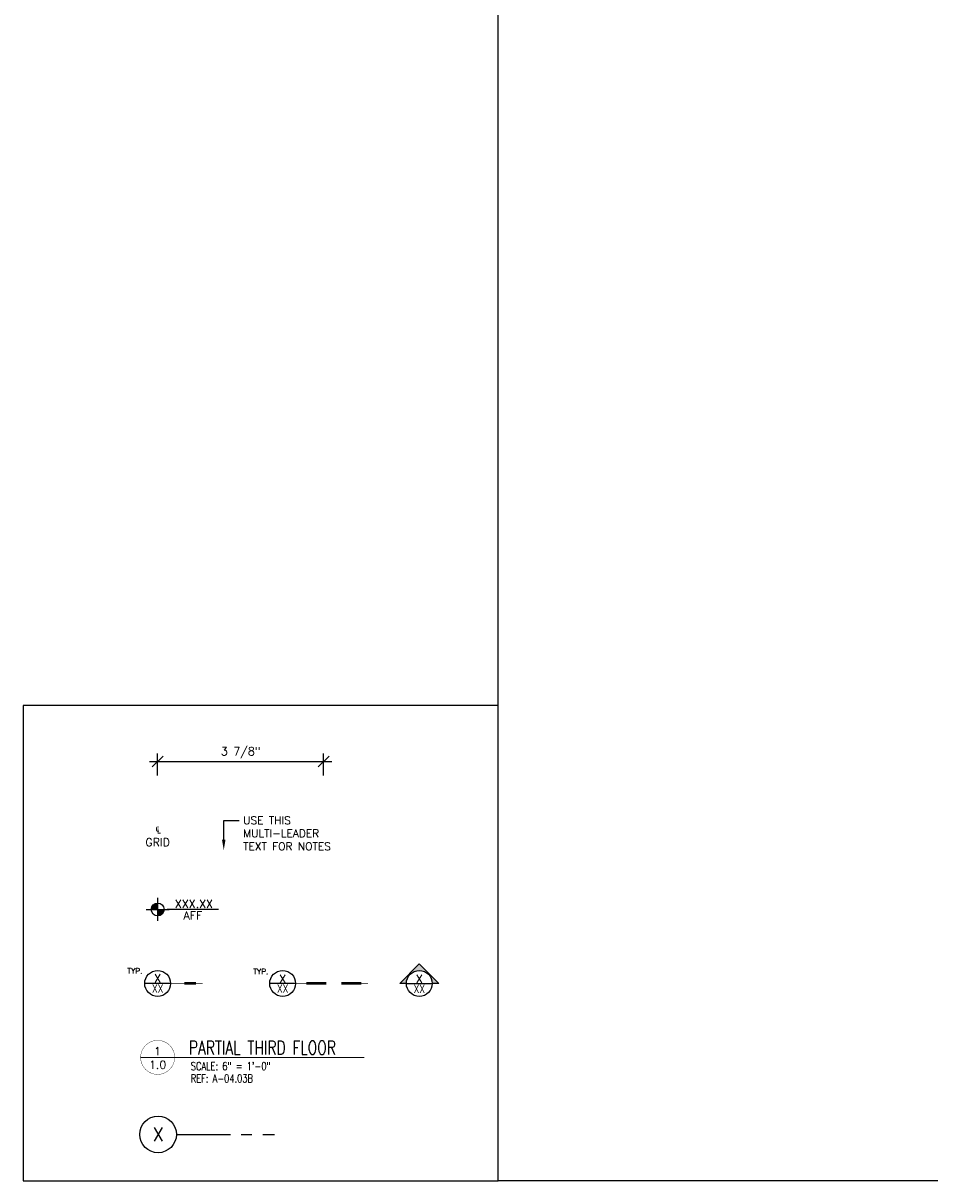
# Model space of a CAD drawing. Header units: inches. Extents: x 214 to 379, y 3457 to 3535.
# Tile 1 of 6: x 214 to 235, y 3481 to 3508. Entities that reach past the tile are written whole.
import ezdxf
from ezdxf import colors
from ezdxf.entities.mleader import LeaderData, LeaderLine
from ezdxf.enums import TextEntityAlignment as Align
from ezdxf.math import Vec2, Vec3

# ---------------------------------------------------------------- set-up
doc = ezdxf.new("R2010")
doc.units = ezdxf.units.IN
doc.header["$MEASUREMENT"] = 0
doc.linetypes.add('CENTER', pattern=[2, 1.25, -0.25, 0.25, -0.25])
for name, color, linetype in [('1-DIM', 4, 'Continuous'), ('1-REF', 4, 'Continuous'), ('1-TEXT', 2, 'Continuous'), ('1-TITLE', 4, 'Continuous')]:
    doc.layers.add(name, color=color, linetype=linetype)
doc.layers.add('1-VIEWPORT', color=3, linetype='Continuous', plot=False)
doc.styles.add('ROMANS', font='romans.shx')
doc.styles.add('TEXT', font='romans.shx')
doc.dimstyles.new('DIM 6-12', dxfattribs={"dimscale": 2, "dimtxt": 0.09375, "dimasz": 0.125, "dimexe": 0.09375, "dimexo": 0.09375, "dimgap": 0.03125, "dimtad": 1, "dimdec": 4, "dimzin": 3, "dimdsep": 46, "dimlunit": 5, "dimtxsty": 'TEXT', "dimblk": 'OBLIQUE', "dimcen": 0.09375, "dimdle": 0.09375, "dimclrd": 256, "dimclre": 4, "dimclrt": 2, "dimadec": 0, "dimazin": 0, "dimtfac": 1, "dimtdec": 4, "dimtmove": 0, "dimatfit": 3, "dimfxl": 0, "dimfrac": 2, "dimtolj": 1, "dimtzin": 0, "dimlwd": -1, "dimlwe": -1, "dimarcsym": 0})

# ---------------------------------------------------------------- blocks, each defined once
blk = doc.blocks.new('_Oblique')
at = {"color": 0, "linetype": 'ByBlock', "lineweight": -2}
blk.add_line((-0.5, -0.5), (0.5, 0.5), dxfattribs=at)
blk = doc.blocks.new('*D18')
at = {"layer": '1-DIM', "color": 4, "transparency": 16777216}
for p, q in [((216.641, 3490.446), (216.641, 3490.957)), ((220.485, 3490.446), (220.485, 3490.957))]:
    blk.add_line(p, q, dxfattribs=at)
at = {"layer": '1-DIM', "transparency": 16777216}
blk.add_line((216.454, 3490.769), (220.673, 3490.769), dxfattribs=at)
at = {"layer": 'Defpoints', "color": 0, "transparency": 16777216}
for p in [(220.485, 3490.769), (216.641, 3490.259), (220.485, 3490.259)]:
    blk.add_point(p, dxfattribs=at)
at = {"layer": '1-DIM', "transparency": 16777216, "xscale": 0.25, "yscale": 0.25, "zscale": 0.25, "rotation": 180}
blk.add_blockref('_Oblique', (216.641, 3490.769), dxfattribs=at)
at = {"layer": '1-DIM', "transparency": 16777216, "xscale": 0.25, "yscale": 0.25, "zscale": 0.25}
blk.add_blockref('_Oblique', (220.485, 3490.769), dxfattribs=at)
at = {"layer": '1-DIM', "color": 2, "transparency": 16777216, "insert": (218.563, 3490.975), "char_height": 0.1875, "attachment_point": 5, "style": 'TEXT', "bg_fill": 3, "box_fill_scale": 1.25, "bg_fill_color": 256, "bg_fill_true_color": 13158600, "bg_fill_transparency": 0}
blk.add_mtext('\\A1;3 7/8"', dxfattribs=at)
blk = doc.blocks.new('*U13')
at = {"layer": '1-TEXT', "color": 2, "style": 'TEXT'}
blk.add_attdef('VIEWNAME', (0.89, 0.061), '', height=0.25, dxfattribs=at)
at = {"layer": '1-TEXT', "style": 'TEXT'}
for tag, p in [('NOTE1', (0.926, -0.281)), ('NOTE2', (0.926, -0.463)), ('NOTE3', (0.926, -0.655)), ('NOTE4', (0.926, -0.832))]:
    blk.add_attdef(tag, p, '', height=0.125, dxfattribs=at)
blk.add_wipeout([(0.314, 0.283), (0.244, 0.274), (0.178, 0.248), (0.121, 0.206), (0.075, 0.152), (0.045, 0.087), (0.032, 0.018), (0.036, -0.053), (0.058, -0.12), (0.096, -0.18), (0.148, -0.229), (0.21, -0.263), (0.279, -0.281), (0.35, -0.281), (0.418, -0.263), (0.48, -0.229), (0.532, -0.18), (0.57, -0.12), (0.592, -0.053), (0.596, 0.018), (0.583, 0.087), (0.553, 0.152), (0.508, 0.206), (0.45, 0.248), (0.385, 0.274)])
at = {"layer": '1-TITLE', "const_width": 0.00651}
blk.add_lwpolyline([(0, 0, 1), (0.628, 0, 0.414214), (0.314, 0.314, 0.414214), (0, 0, 2.926408)], format="xyb", dxfattribs=at)
at = {"layer": '1-TITLE', "const_width": 0.02}
blk.add_lwpolyline([(0, 0), (4.132, 0)], dxfattribs=at)
at = {"layer": '1-TEXT', "style": 'TEXT'}
for tag, p in [('DETAIL#', (0.301, 0.094)), ('SHEET#', (0.306, -0.207))]:
    blk.add_attdef(tag, text='', height=0.125, dxfattribs=at).set_placement(p, align=Align.CENTER)
blk = doc.blocks.new('*U8')
blk.add_wipeout([(0, 0.425), (-0.106, 0.412), (-0.205, 0.373), (-0.291, 0.31), (-0.359, 0.228), (-0.405, 0.131), (-0.425, 0.027), (-0.418, -0.08), (-0.385, -0.181), (-0.328, -0.271), (-0.25, -0.344), (-0.157, -0.396), (-0.053, -0.422), (0.053, -0.422), (0.157, -0.396), (0.25, -0.344), (0.328, -0.271), (0.385, -0.181), (0.418, -0.08), (0.425, 0.027), (0.405, 0.131), (0.359, 0.228), (0.291, 0.31), (0.205, 0.373), (0.106, 0.412)])
at = {"layer": '1-REF', "linetype": 'CENTER'}
blk.add_line((0.425, 0), (2.693, 0), dxfattribs=at)
at = {"layer": '1-REF'}
blk.add_circle((0, 0), 0.425, dxfattribs=at)
at = {"layer": '1-TEXT', "style": 'TEXT'}
blk.add_attdef('GRID', (-0.134, -0.155), '', height=0.312, dxfattribs=at)
blk = doc.blocks.new('*U9')
at = {"layer": '1-TEXT', "style": 'TEXT'}
for tag, p in [('ELEV.', (0.861, 0.143)), ('AFF', (0.861, -0.139))]:
    blk.add_attdef(tag, text='', height=0.188, dxfattribs=at).set_placement(p, align=Align.MIDDLE_CENTER)
blk.add_wipeout([(0, 0.149), (-0.037, 0.144), (-0.072, 0.13), (-0.102, 0.108), (-0.126, 0.08), (-0.142, 0.046), (-0.149, 0.009), (-0.146, -0.028), (-0.135, -0.063), (-0.115, -0.095), (-0.087, -0.12), (-0.055, -0.138), (-0.019, -0.148), (0.019, -0.148), (0.055, -0.138), (0.087, -0.12), (0.115, -0.095), (0.135, -0.063), (0.146, -0.028), (0.149, 0.009), (0.142, 0.046), (0.126, 0.08), (0.102, 0.108), (0.072, 0.13), (0.037, 0.144)])
at = {"layer": '1-DIM'}
h = blk.add_hatch(color=256, dxfattribs=at)
h.paths.add_polyline_path([(0, 0.149, 0.414214), (-0.149, 0), (0, 0)])
h.paths.add_polyline_path([(0.149, 0), (0, 0), (0, -0.149, 0.414214)])
for p, q in [((-0.266, 0), (0.266, 0)), ((0, 0.266), (0, -0.266))]:
    blk.add_line(p, q, dxfattribs=at)
at = {"layer": '1-DIM', "linetype": 'CENTER'}
blk.add_line((1.41, 0), (0.219, 0), dxfattribs=at)
at = {"layer": '1-DIM'}
blk.add_circle((0, 0), 0.149, dxfattribs=at)
blk = doc.blocks.new('*U16')
blk.add_wipeout([(0, 6.84), (-1.7, 6.62), (-3.29, 5.99), (-4.68, 4.98), (-5.77, 3.66), (-6.5, 2.11), (-6.82, 0.43), (-6.72, -1.28), (-6.19, -2.91), (-5.27, -4.36), (-4.02, -5.53), (-2.52, -6.36), (-0.86, -6.78), (0.86, -6.78), (2.52, -6.36), (4.02, -5.53), (5.27, -4.36), (6.19, -2.91), (6.72, -1.28), (6.82, 0.43), (6.5, 2.11), (5.77, 3.66), (4.68, 4.98), (3.29, 5.99), (1.7, 6.62)])
at = {"layer": '1-REF'}
blk.add_hatch(color=256, dxfattribs=at).paths.add_polyline_path([(0, 11.47), (11.47, 0), (7.6, 0, 0.414214), (0, 7.6, 0.414214), (-7.6, 0), (-11.47, 0)])
blk.add_line((-7.6, 0), (7.6, 0), dxfattribs=at)
blk.add_lwpolyline([(-7.6, 0), (-11.47, 0), (0, 11.47), (11.47, 0), (7.6, 0)], dxfattribs=at)
blk.add_circle((0, 0), 7.6, dxfattribs=at)
at = {"layer": '1-REF', "color": 2, "style": 'ROMANS'}
for tag, p in [('DETAIL', (-1.74, 1.63)), ('PAGE', (-3.51, -5.3))]:
    blk.add_attdef(tag, p, '', height=3.8, dxfattribs=at)
blk = doc.blocks.new('*U14')
blk.add_wipeout([(0, 6.46), (-1.61, 6.26), (-3.11, 5.66), (-4.42, 4.71), (-5.45, 3.46), (-6.14, 2), (-6.45, 0.41), (-6.35, -1.21), (-5.84, -2.75), (-4.98, -4.11), (-3.8, -5.22), (-2.38, -6), (-0.81, -6.41), (0.81, -6.41), (2.38, -6), (3.8, -5.22), (4.98, -4.11), (5.84, -2.75), (6.35, -1.21), (6.45, 0.41), (6.14, 2), (5.45, 3.46), (4.42, 4.71), (3.11, 5.66), (1.61, 6.26)])
at = {"layer": '1-REF'}
blk.add_line((7.18, 0), (-7.18, 0), dxfattribs=at)
blk.add_lwpolyline([(25, 0, 0.343, 0.343, 0), (21.24, 0, 1.46, 1.46, 0), (14.88, 0, 0.343, 0.343, 0), (7.18, 0, 0, 0, 0)], format="xyseb", dxfattribs=at)
blk.add_circle((0, 0), 7.18, dxfattribs=at)
at = {"layer": '1-REF', "color": 2, "style": 'TEXT'}
for tag, p in [('TYP.', (-17.24, 5.41)), ('DETAIL', (-1.33, 1.74)), ('PAGE', (-2.43, -4.86))]:
    blk.add_attdef(tag, p, '', height=3.43, dxfattribs=at)
blk = doc.blocks.new('*U15')
at = {"layer": '1-REF'}
blk.add_lwpolyline([(50.25, 0, 0.363, 0.363, 0), (46.27, 0, 1.55, 1.55, 0), (34.46, 0, 0.363, 0.363, 0)], format="xyseb", dxfattribs=at)
blk.add_wipeout([(0, 6.84), (-1.7, 6.62), (-3.29, 5.99), (-4.68, 4.98), (-5.77, 3.66), (-6.5, 2.11), (-6.82, 0.43), (-6.72, -1.28), (-6.19, -2.91), (-5.27, -4.36), (-4.02, -5.53), (-2.52, -6.36), (-0.86, -6.78), (0.86, -6.78), (2.52, -6.36), (4.02, -5.53), (5.27, -4.36), (6.19, -2.91), (6.72, -1.28), (6.82, 0.43), (6.5, 2.11), (5.77, 3.66), (4.68, 4.98), (3.29, 5.99), (1.7, 6.62)])
blk.add_line((7.6, 0), (-7.6, 0), dxfattribs=at)
blk.add_lwpolyline([(25.66, 0, 1.55, 1.55, 0), (13.84, 0, 0.363, 0.363, 0), (7.6, 0, 0, 0, 0)], format="xyseb", dxfattribs=at)
blk.add_circle((0, 0), 7.6, dxfattribs=at)
at = {"layer": '1-REF', "color": 2, "style": 'TEXT'}
for tag, p, height in [('TYP.', (-18.58, 5.41), 3.2), ('DETAIL', (-1.65, 1.13), 4.5), ('PAGE', (-3.7, -5.43), 4.5)]:
    blk.add_attdef(tag, p, '', height=height, dxfattribs=at)

msp = doc.modelspace()

# ---------------------------------------------------------------- linework, layer by layer
at = {"layer": '1-VIEWPORT'}
msp.add_lwpolyline([(224.52641, 3481.06477), (224.52641, 3492.06477), (213.52641, 3492.06477)], dxfattribs=at)
msp.add_lwpolyline([(213.52641, 3481.06477), (224.52641, 3481.06477), (224.52641, 3492.06477), (213.52641, 3492.06477)], close=True, dxfattribs=at)
at = {"layer": 'Defpoints', "color": 3}
msp.add_lwpolyline([(224.52641, 3527.06477), (283.76922, 3527.06477), (283.76922, 3481.06477), (224.52641, 3481.06477)], close=True, dxfattribs=at)

# ---------------------------------------------------------------- texts
at = {"layer": '1-DIM', "insert": (216.64129, 3489.05742), "char_height": 0.1875, "width": 0.9557087, "attachment_point": 5, "style": 'TEXT'}
msp.add_mtext('\\A1;℄\\PGRID', dxfattribs=at)

# ---------------------------------------------------------------- leaders
at = {"layer": '1-TEXT'}
ml = msp.add_multileader_mtext('Standard', dxfattribs=at)
ml.set_content('USE THIS MULTI-LEADER TEXT FOR NOTES', color=256, style='TEXT')
ml.set_leader_properties(color=4, linetype='ByLayer', lineweight=-1)
ml.build(insert=Vec2(0, 0))
ml.multileader.update_dxf_attribs({"dogleg_length": 0.36, "arrow_head_size": 0.25})
ctx = ml.context
ctx.base_point, ctx.char_height, ctx.arrow_head_size, ctx.landing_gap_size, ctx.plane_origin = Vec3(218.53197, 3489.40831), 0.18, 0.25, 0.09, Vec3(217.17605, 3488.24216)
notes = []
notes.append((ctx, [(0, (1, 1, 0), (218.17197, 3489.40831), (1, 0), 0.36, [(0, [(218.17197, 3488.71377)], 0, [])])]))
ctx.mtext.insert, ctx.mtext.width, ctx.mtext.flow_direction = Vec3(218.62197, 3489.49831), 2.2811959, 5
for ctx, leaders in notes:
    for number, flags, end, landing, length, lines in leaders:
        leader = LeaderData()
        leader.index, (leader.has_last_leader_line, leader.has_dogleg_vector, leader.attachment_direction) = number, flags
        leader.last_leader_point, leader.dogleg_vector, leader.dogleg_length = Vec3(end), Vec3(landing), length
        for number, points, colour, breaks in lines:
            line = LeaderLine()
            line.index, line.vertices, line.color, line.breaks = number, Vec3.list(points), colors.encode_raw_color(colour), breaks
            leader.lines.append(line)
        ctx.leaders.append(leader)

# ---------------------------------------------------------------- next in the draw order: block references
at = {"layer": '1-DIM'}
ref = msp.add_blockref('*U9', (216.64129, 3487.34557), dxfattribs=at)
ref.add_attrib('AFF', 'AFF', dxfattribs={"height": 0.1875, "style": 'TEXT'}).set_placement((217.45601, 3487.20754), align=Align.MIDDLE_CENTER)
ref.add_attrib('ELEV.', 'XXX.XX', dxfattribs={"height": 0.1875, "style": 'TEXT'}).set_placement((217.48124, 3487.47702), align=Align.MIDDLE_CENTER)
at = {"layer": '1-REF'}
ref = msp.add_blockref('*U16', (222.70067, 3485.63373), dxfattribs=dict(at, xscale=0.03937007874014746, yscale=0.03937007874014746, zscale=0.03937007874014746))
ref.add_attrib('PAGE', 'XX', dxfattribs={"color": 2, "height": 0.1875, "style": 'TEXT', "width": 0.8}).set_placement((222.70067, 3485.51011), align=Align.MIDDLE_CENTER)
ref.add_attrib('DETAIL', 'X', dxfattribs={"color": 2, "height": 0.1875, "style": 'TEXT'}).set_placement((222.70067, 3485.742), align=Align.MIDDLE_CENTER)
ref = msp.add_blockref('*U14', (216.64129, 3485.63373), dxfattribs=dict(at, xscale=0.04166600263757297, yscale=0.04166600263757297, zscale=0.04166600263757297))
ref.add_attrib('TYP.', 'TYP.', (215.94081, 3485.861), dxfattribs={"color": 2, "height": 0.125, "style": 'TEXT'})
ref.add_attrib('PAGE', 'XX', dxfattribs={"color": 2, "height": 0.1875, "style": 'TEXT', "width": 0.8}).set_placement((216.64129, 3485.5161), align=Align.MIDDLE_CENTER)
ref.add_attrib('DETAIL', 'X', dxfattribs={"color": 2, "height": 0.1875, "style": 'TEXT'}).set_placement((216.64129, 3485.75181), align=Align.MIDDLE_CENTER)
ref = msp.add_blockref('*U15', (219.5358, 3485.63373), dxfattribs=dict(at, xscale=0.03937007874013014, yscale=0.03937007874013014, zscale=0.03937007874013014))
ref.add_attrib('DETAIL', 'X', dxfattribs={"color": 2, "height": 0.1875, "style": 'TEXT'}).set_placement((219.5358, 3485.7397), align=Align.MIDDLE_CENTER)
ref.add_attrib('PAGE', 'XX', dxfattribs={"color": 2, "height": 0.1875, "style": 'TEXT', "width": 0.8}).set_placement((219.5358, 3485.51592), align=Align.MIDDLE_CENTER)
ref.add_attrib('TYP.', 'TYP.', (218.85644, 3485.84689), dxfattribs={"color": 2, "height": 0.125, "style": 'TEXT'})
ref = msp.add_blockref('*U8', (216.65066, 3482.13989), dxfattribs=at)
ref.add_attrib('GRID', 'X', dxfattribs={"color": 2, "height": 0.3125, "style": 'TEXT'}).set_placement((216.65066, 3482.13989), align=Align.MIDDLE_CENTER)
at = {"layer": '1-TITLE'}
ref = msp.add_blockref('*U13', (216.2472, 3483.92189), dxfattribs=dict(at, xscale=1.254172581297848, yscale=1.254172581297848, zscale=1.254172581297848))
ref.add_attrib('VIEWNAME', 'PARTIAL THIRD FLOOR', (217.36354, 3483.99105), dxfattribs={"color": 2, "height": 0.312495, "style": 'TEXT', "width": 0.75})
ref.add_attrib('DETAIL#', '1', dxfattribs={"color": 2, "height": 0.1875, "style": 'TEXT'}).set_placement((216.64129, 3484.06566), align=Align.MIDDLE_CENTER)
ref.add_attrib('SHEET#', '1.0', dxfattribs={"color": 2, "height": 0.1875, "style": 'TEXT'}).set_placement((216.64129, 3483.75211), align=Align.MIDDLE_CENTER)
ref.add_attrib('NOTE1', 'SCALE: 6" = 1\'-0"', dxfattribs={"color": 2, "height": 0.1875, "style": 'TEXT', "width": 0.75}).set_placement((217.40874, 3483.5699), align=Align.BOTTOM_LEFT)
ref.add_attrib('NOTE2', 'REF: A-04.03B', (217.40874, 3483.34142), dxfattribs={"color": 2, "height": 0.1875, "style": 'TEXT', "width": 0.75})

# ---------------------------------------------------------------- next in the draw order: dimensions: what is measured, and where the dimension line sits
at = {"layer": '1-DIM'}
dim = msp.add_linear_dim(base=(220.48506, 3490.76926), p1=(216.64129, 3490.25879), p2=(220.48506, 3490.25879), dimstyle='DIM 6-12', override={"dimpost": '"'}, dxfattribs=at)
dim.commit()
dim.dimension.update_dxf_attribs({"geometry": '*D18', "text_midpoint": (218.56317, 3490.97462)})

doc.saveas('drawing.dxf')
